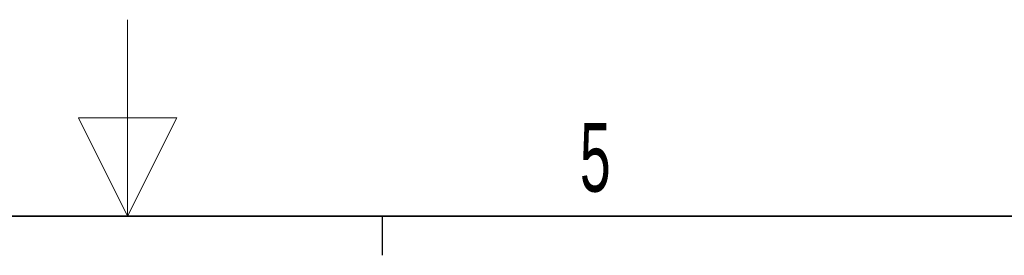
# Paper-space layout 'Blatt5' of a CAD drawing. Header units: millimetres. Extents: x 5 to 418, y 2 to 292.
# Tile 20 of 30: x 211 to 262, y 280 to 292. Entities that reach past the tile are written whole.
import ezdxf

# ---------------------------------------------------------------- set-up
doc = ezdxf.new("R2010")
doc.units = ezdxf.units.MM
doc.layers.add('SLD-0', color=7, linetype='Continuous')
doc.styles.add('SLDTEXTSTYLE1', font='TXT', dxfattribs={"width": 0.605})

psp = doc.layouts.new('Blatt5')

# ---------------------------------------------------------------- linework, layer by layer
at = {"layer": 'SLD-0', "lineweight": 18}
for p, q in [((217, 292.5), (217, 282.5)), ((219.5, 287.5), (214.5, 287.5)), ((214.5, 287.5), (217, 282.5)), ((217, 282.5), (219.5, 287.5))]:
    psp.add_line(p, q, dxfattribs=at)
at = {"layer": 'SLD-0', "lineweight": 35}
psp.add_line((408, 282.5), (26, 282.5), dxfattribs=at)
at = {"layer": 'SLD-0'}
psp.add_line((230, 280.5), (230, 282.5), dxfattribs=at)
psp.add_line((230, 280.5), (230, 282.5), dxfattribs=at)

# ---------------------------------------------------------------- texts
at = {"layer": 'SLD-0', "insert": (240.8527, 287.243), "char_height": 3.5, "attachment_point": 2, "style": 'SLDTEXTSTYLE1'}
psp.add_mtext('5', dxfattribs=at)

doc.saveas('drawing.dxf')
